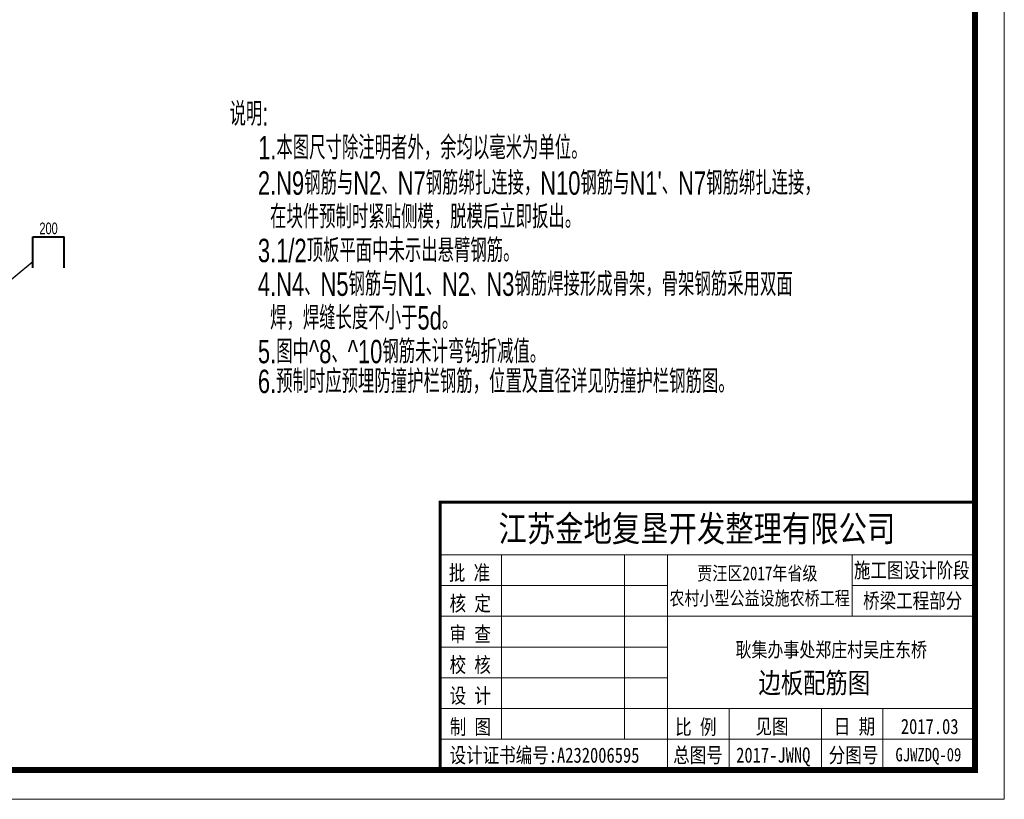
# Model space of a CAD drawing. Header units: millimetres. Extents: x -120871 to -111289, y -80062 to -71425.
# Tile 12 of 37: x -118619 to -117777, y -76628 to -75962. Entities that reach past the tile are written whole.
import ezdxf
from ezdxf.enums import TextEntityAlignment as Align

# ---------------------------------------------------------------- set-up
doc = ezdxf.new("R2010")
doc.units = ezdxf.units.MM
doc.header["$LTSCALE"] = 0.3
doc.layers.get('0').update_dxf_attribs({"lineweight": 18})
for name, color, linetype in [('1', 7, 'Continuous'), ('TK', 7, 'Continuous'), ('附属', 7, 'Continuous')]:
    doc.layers.add(name, color=color, linetype=linetype)
for name, color, linetype, lineweight in [('BM1', 7, 'Continuous', 15), ('文字', 4, 'Continuous', 18), ('钢筋', 1, 'Continuous', 40)]:
    doc.layers.add(name, color=color, linetype=linetype, lineweight=lineweight)
doc.styles.add('hz-e', font='hztxt_e.shx', dxfattribs={"width": 0.7, "bigfont": 'hztxt.shx'})
doc.styles.add('图框', font='SIMFANG.TTF', dxfattribs={"width": 0.8, "height": 4})

msp = doc.modelspace()

# ---------------------------------------------------------------- linework, layer by layer
msp.add_line((-119898.218, -76628.195), (-117776.804, -76628.195))
at = {"layer": 'BM1', "linetype": 'Continuous'}
msp.add_line((-117776.804, -75128.043), (-117776.804, -76628.195), dxfattribs=at)
at = {"layer": 'BM1', "color": 0, "linetype": 'Continuous'}
for p, q in [((-117776.804, -75143.196), (-117776.804, -76628.195)), ((-117776.804, -75143.196), (-117776.804, -76628.195)), ((-117776.804, -75143.196), (-117776.804, -76628.195)), ((-117776.804, -75143.196), (-117776.804, -76628.195)), ((-117776.804, -75143.196), (-117776.804, -76628.195)), ((-118259.123, -76374.161), (-117801.801, -76374.161)), ((-118259.123, -76374.161), (-118259.123, -76603.197)), ((-118259.123, -76603.197), (-118259.123, -76374.161)), ((-118259.123, -76419.217), (-117801.801, -76419.217)), ((-118206.558, -76576.915), (-118206.558, -76419.217)), ((-118101.426, -76419.217), (-118101.426, -76576.915)), ((-118064.63, -76419.217), (-118064.63, -76603.197)), ((-117906.933, -76471.783), (-117906.933, -76419.217)), ((-118259.123, -76445.5), (-118064.63, -76445.5)), ((-117906.933, -76445.5), (-117801.801, -76445.5)), ((-118259.123, -76471.783), (-117801.801, -76471.783)), ((-118259.123, -76498.066), (-118064.63, -76498.066)), ((-118259.123, -76524.349), (-118064.63, -76524.349)), ((-118259.123, -76550.632), (-117801.801, -76550.632)), ((-118012.064, -76550.632), (-118012.064, -76603.197)), ((-117933.215, -76550.632), (-117933.215, -76603.197)), ((-117880.65, -76550.632), (-117880.65, -76576.915)), ((-117880.65, -76603.197), (-117880.65, -76550.632)), ((-118259.123, -76576.915), (-117801.801, -76576.915))]:
    msp.add_line(p, q, dxfattribs=at)
at = {"layer": 'BM1', "color": 0, "linetype": 'Continuous', "const_width": 4.999}
msp.add_lwpolyline([(-119814.296, -76603.197), (-119814.296, -75168.194), (-117801.801, -75168.194), (-117801.801, -76603.197)], close=True, dxfattribs=at)
at = {"layer": 'BM1', "color": 0, "linetype": 'Continuous', "const_width": 2.628}
msp.add_lwpolyline([(-117801.801, -76374.161), (-118259.123, -76374.161), (-118259.123, -76603.197)], dxfattribs=at)
at = {"layer": '钢筋'}
for p, q in [((-118607.283, -76147.273), (-118580.617, -76147.273)), ((-118607.283, -76173.94), (-118607.283, -76147.273)), ((-118580.617, -76173.94), (-118580.617, -76147.273))]:
    msp.add_line(p, q, dxfattribs=at)
at = {"layer": '附属'}
msp.add_line((-118607.283, -76168.709), (-118647.283, -76201.554), dxfattribs=at)

# ---------------------------------------------------------------- texts
at = {"style": 'hz-e', "width": 0.7}
for s, p in [('说明:', (-118439.187, -76052.375)), ('1.本图尺寸除注明者外，余均以毫米为单位。', (-118414.742, -76081.175)), ("2.N9钢筋与N2、N7钢筋绑扎连接，N10钢筋与N1'、N7钢筋绑扎连接，", (-118414.966, -76111.441)), ('  在块件预制时紧贴侧模，脱模后立即扳出。 ', (-118414.966, -76140.241)), ('3.1/2顶板平面中未示出悬臂钢筋。', (-118414.966, -76169.041)), ('4.N4、N5钢筋与N1、N2、N3钢筋焊接形成骨架，骨架钢筋采用双面', (-118414.966, -76197.841)), ('  焊，焊缝长度不小于5d。', (-118414.966, -76226.641)), ('5.图中^ 8、^ 10钢筋未计弯钩折减值。', (-118414.966, -76255.441)), ('6.预制时应预埋防撞护栏钢筋，位置及直径详见防撞护栏钢筋图。', (-118414.966, -76280.942))]:
    msp.add_text(s, height=20, dxfattribs=at).set_placement(p)
at = {"layer": '1', "color": 7, "linetype": 'Continuous', "style": '图框', "width": 0.8}
for s, height, p in [('江苏金地复垦开发整理有限公司 ', 22.20605, (-118209.22, -76407.917)), ('批 准', 12.9535, (-118251.764, -76441.051)), ('贾汪区2017年省级', 11.7759, (-118039.273, -76440.884)), ('核 定', 12.9535, (-118251.102, -76467.198)), ('农村小型公益设施农桥工程', 11.77594, (-118063.135, -76462.188)), ('审 查', 12.9535, (-118251.102, -76493.481)), ('校 核', 12.9535, (-118251.102, -76519.764)), ('设 计', 12.9535, (-118251.102, -76546.046)), ('制 图', 12.9535, (-118250.932, -76572.693)), ('比 例', 12.9535, (-118058.222, -76572.832)), ('见图', 12.9535, (-117989.561, -76572.371)), ('日 期', 12.9535, (-117922.566, -76572.371)), ('2017.03', 12.9535, (-117865.27, -76572.371)), ('设计证书编号:A232006595 ', 12.95353, (-118251.094, -76596.933)), ('总图号', 12.9535, (-118059.924, -76596.856)), ('2017-JWNQ', 12.9535, (-118006.05, -76596.856)), ('分图号', 12.9535, (-117926.921, -76596.856))]:
    msp.add_text(s, height=height, dxfattribs=at).set_placement(p)
at = {"layer": '1', "color": 7, "linetype": 'Continuous', "char_height": 12.9535, "width": 107.59087, "attachment_point": 5, "style": '图框'}
for s, insert in [('施工图设计阶段', (-117855.931, -76433.125)), ('桥梁工程部分', (-117855.172, -76459.17))]:
    msp.add_mtext(s, dxfattribs=dict(at, insert=insert))
at = {"layer": 'BM1', "color": 0, "linetype": 'Continuous', "style": '图框', "width": 0.8}
msp.add_text('GJWZDQ-09', height=11.5, dxfattribs=at).set_placement((-117869.868, -76595.745))
at = {"layer": 'TK', "lineweight": 0, "style": '图框', "width": 0.8}
for s, height, p in [('耿集办事处郑庄村吴庄东桥', 12.49692, (-118006.588, -76506.56)), ('边板配筋图', 17.4957, (-117986.995, -76537.388))]:
    msp.add_text(s, height=height, dxfattribs=at).set_placement(p)
at = {"layer": '文字', "style": 'hz-e', "width": 0.7}
msp.add_text('200', height=10, dxfattribs=at).set_placement((-118593.95, -76140.157), align=Align.MIDDLE)

doc.saveas('drawing.dxf')
